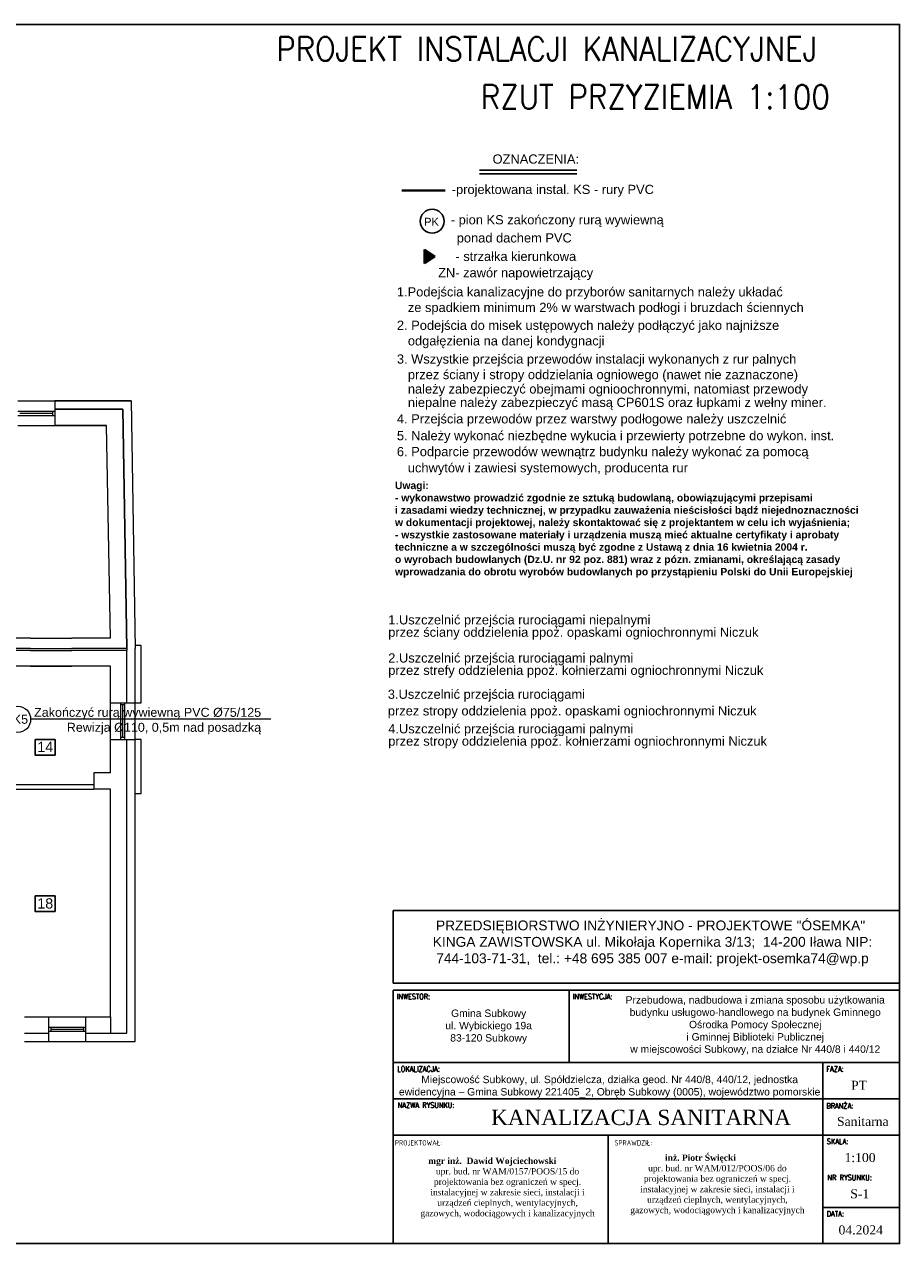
# Model space of a CAD drawing. Extents: x 280060 to 689961, y 120405 to 160329.
# Tile 54 of 85: x 659983 to 662117, y 157359 to 160329. Entities that reach past the tile are written whole.
import ezdxf

# ---------------------------------------------------------------- set-up
doc = ezdxf.new("R2010")
doc.units = 0
doc.header["$MEASUREMENT"] = 0
for name, color, linetype, lineweight in [('KAM-pro Biała Zarys', 7, 'CONTINUOUS', 9), ('KAM-pro Linia K.S Wewnętrznej', 36, 'CONTINUOUS', 40), ('KAM-pro Opis K.S. Wewnętrzny', 16, 'CONTINUOUS', 13), ('KAM-pro Opis Sanitarny', 7, 'CONTINUOUS', 18), ('KAM-pro Podkład Sanitarny', 253, 'CONTINUOUS', 25)]:
    doc.layers.add(name, color=color, linetype=linetype, lineweight=lineweight)
doc.styles.add('ARIAL', font='arial.ttf')
doc.styles.add('damian', font='arial.ttf')
doc.styles.add('GRUBA', font='times.ttf')
doc.styles.add('KomProjekt', font='arial.ttf')
doc.styles.add('moj', font='romans.shx', dxfattribs={"width": 0.9, "height": 10})
doc.styles.add('Tabelka', font='times.ttf', dxfattribs={"width": 0.8})

msp = doc.modelspace()

# ---------------------------------------------------------------- hatches: boundary and pattern name
at = {"layer": 'KAM-pro Linia K.S Wewnętrznej', "ltscale": 0.1, "true_color": 0x804000}
msp.add_hatch(color=36, dxfattribs=at).paths.add_polyline_path([(660983.5, 159763.2), (660958.6, 159780), (660958.6, 159763.2), (660958.6, 159746.4)])

# ---------------------------------------------------------------- linework, layer by layer
at = {"layer": 'KAM-pro Biała Zarys', "lineweight": 30}
for p, q in [((662116.5, 158169.9), (660882.1, 158169.9)), ((660882.1, 158169.9), (660882.1, 157993.6)), ((662116.5, 158169.9), (662116.5, 157993.6)), ((660882.1, 157993.6), (662116.5, 157993.6)), ((662116.5, 157976), (660882.1, 157976)), ((660882.1, 157976), (660882.1, 157358.8)), ((662116.5, 157358.8), (662116.5, 157976)), ((660882.1, 157358.8), (662116.5, 157358.8))]:
    msp.add_line(p, q, dxfattribs=at)
at = {"layer": 'KAM-pro Biała Zarys', "lineweight": 25}
for p, q in [((661310.7, 157976), (661310.7, 157799.6)), ((660882.1, 157799.6), (662116.5, 157799.6)), ((661929.3, 157358.8), (661929.3, 157799.6)), ((660882.1, 157711.5), (662116.5, 157711.5)), ((660882.1, 157623.3), (661929.3, 157623.3)), ((661405.7, 157623.3), (661405.7, 157358.8)), ((661929.3, 157623.3), (662116.5, 157623.3)), ((661929.3, 157446.9), (662116.5, 157446.9))]:
    msp.add_line(p, q, dxfattribs=at)
for points in [[(655816.5, 160328.8), (662116.5, 160328.8), (662116.5, 157358.8), (655816.5, 157358.8)], [(660008.8, 158586.9), (660057.9, 158586.9), (660057.9, 158548.9), (660008.8, 158548.9)], [(660008.8, 158205.8), (660057.9, 158205.8), (660057.9, 158167.8), (660008.8, 158167.8)]]:
    msp.add_lwpolyline(points, close=True, dxfattribs=at)
at = {"layer": 'KAM-pro Linia K.S Wewnętrznej', "color": 36, "ltscale": 0.1, "true_color": 0x804000}
for p, q in [((661008.3, 159924.1), (660902.9, 159924.1)), ((660958.6, 159780), (660958.6, 159763.2)), ((660983.5, 159763.2), (660958.6, 159780)), ((660958.6, 159746.4), (660958.6, 159763.2)), ((660983.5, 159763.2), (660958.6, 159746.4))]:
    msp.add_line(p, q, dxfattribs=at)
at = {"layer": 'KAM-pro Opis K.S. Wewnętrzny', "color": 32}
msp.add_line((660583.9, 158635.9), (659998.2, 158635.9), dxfattribs=at)
msp.add_circle((659966, 158635.9), 32.2, dxfattribs=at)
at = {"layer": 'KAM-pro Opis Sanitarny', "lineweight": 25}
for p, q in [((661329.9, 159973.4), (661092.1, 159973.4)), ((661329.9, 159964.8), (661092.1, 159964.8))]:
    msp.add_line(p, q, dxfattribs=at)
msp.add_circle((660977, 159849.2), 29.2, dxfattribs=at)
at = {"layer": 'KAM-pro Podkład Sanitarny', "lineweight": 20, "ltscale": 13}
for p, q in [((659966.9, 159411.4), (660056.9, 159411.4)), ((660242.9, 159411.4), (660056.9, 159411.4)), ((660056.9, 159411.4), (660242.9, 159411.4)), ((660056.9, 159411.4), (660056.9, 159351.4)), ((660242.9, 159411.4), (660252.9, 158808.4)), ((659966.9, 159386.4), (660056.9, 159386.4)), ((659966.9, 159376.4), (660056.9, 159376.4)), ((659971.9, 159381.4), (660051.9, 159381.4)), ((660051.9, 159376.4), (660051.9, 159386.4)), ((660222.9, 159391.4), (660056.9, 159391.4)), ((660056.9, 159391.4), (660222.9, 159391.4)), ((660232.9, 158808.4), (660222.9, 159391.4)), ((660222.9, 159391.4), (660232.9, 158808.4)), ((659966.9, 159351.4), (660056.9, 159351.4)), ((660182.9, 159351.4), (660056.9, 159351.4)), ((660056.9, 159351.4), (660182.9, 159351.4)), ((660192.9, 158833.4), (660182.9, 159351.4)), ((659997.9, 158833.4), (659659.9, 158833.4)), ((659997.9, 158808.4), (659659.9, 158808.4)), ((659997.9, 158833.4), (660098.9, 158833.4)), ((659997.9, 158808.4), (660098.9, 158808.4)), ((660192.9, 158833.4), (660098.9, 158833.4)), ((660192.9, 158833.4), (660098.9, 158833.4)), ((660232.9, 158808.4), (660098.9, 158808.4)), ((660232.9, 158808.4), (660232.9, 158803.4)), ((660267.9, 158815.4), (660252.9, 158815.4)), ((660252.9, 158676.4), (660252.9, 158808.4)), ((660267.9, 158676.4), (660267.7, 158815.4)), ((659997.9, 158803.4), (659659.9, 158803.4)), ((659997.9, 158803.4), (660098.9, 158803.4)), ((660232.9, 158803.4), (660098.9, 158803.4)), ((660232.9, 158676.4), (660232.9, 158803.4)), ((659997.9, 158765.4), (659659.9, 158765.4)), ((660192.9, 158765.4), (659754.9, 158765.4)), ((659997.9, 158765.4), (660098.9, 158765.4)), ((660192.9, 158765.4), (660098.9, 158765.4)), ((660192.9, 158676.4), (660192.9, 158765.4)), ((660192.9, 158676.4), (660252.9, 158676.4)), ((660192.9, 158586.4), (660192.9, 158676.4)), ((660192.9, 158586.4), (660192.9, 158676.4)), ((660217.9, 158586.4), (660217.9, 158676.4)), ((660227.9, 158671.4), (660217.9, 158671.4)), ((660222.9, 158591.4), (660222.9, 158671.4)), ((660227.9, 158586.4), (660227.9, 158676.4)), ((660252.9, 158586.4), (660252.9, 158676.4)), ((660252.9, 158586.4), (660252.9, 158676.4)), ((660252.9, 158676.4), (660267.9, 158676.4)), ((660192.9, 158505.4), (660192.9, 158586.4)), ((660192.9, 158586.4), (660252.9, 158586.4)), ((660227.9, 158591.4), (660217.9, 158591.4)), ((660227.9, 158586.4), (660227.9, 158591.4)), ((660232.9, 157871.4), (660232.9, 158586.4)), ((660252.9, 157851.4), (660252.9, 158586.4)), ((660267.9, 158586.4), (660252.9, 158586.4)), ((660267.9, 158455.4), (660267.9, 158586.4)), ((660192.9, 158505.4), (660151.9, 158505.4)), ((660151.9, 158505.4), (660151.9, 158465.4)), ((659867.9, 158477.4), (660151.9, 158477.4)), ((659892.9, 158465.4), (660151.9, 158465.4)), ((660192.9, 158465.4), (660151.9, 158465.4)), ((660192.9, 157911.4), (660192.9, 158465.4)), ((660192.9, 157911.4), (660192.9, 158465.4)), ((660252.9, 158455.4), (660267.9, 158455.4)), ((659982.9, 157911.4), (660042.9, 157911.4)), ((660042.9, 157851.4), (660042.9, 157911.4)), ((660042.9, 157911.4), (660132.9, 157911.4)), ((660042.9, 157886.4), (660132.9, 157886.4)), ((660047.9, 157876.4), (660047.9, 157886.4)), ((660127.9, 157876.4), (660127.9, 157886.4)), ((660132.9, 157911.4), (660192.9, 157911.4)), ((660132.9, 157851.4), (660132.9, 157911.4)), ((660192.9, 157911.4), (660192.9, 157871.4)), ((659982.9, 157871.4), (660042.9, 157871.4)), ((660042.9, 157876.4), (660132.9, 157876.4)), ((660042.9, 157876.4), (660047.9, 157876.4)), ((660047.9, 157881.4), (660127.9, 157881.4)), ((660132.9, 157871.4), (660192.9, 157871.4)), ((660192.9, 157871.4), (660232.9, 157871.4)), ((659982.9, 157851.4), (660042.9, 157851.4)), ((660042.9, 157851.4), (660132.9, 157851.4)), ((660132.9, 157851.4), (660252.9, 157851.4))]:
    msp.add_line(p, q, dxfattribs=at)

# ---------------------------------------------------------------- texts
at = {"layer": 'KAM-pro Biała Zarys', "lineweight": 20, "style": 'GRUBA'}
msp.add_text('KANALIZACJA SANITARNA', height=37.305, dxfattribs=at).set_placement((661120.8, 157647.6))
at = {"layer": 'KAM-pro Biała Zarys', "lineweight": 25}
for s, insert, char_height, width, attachment_point, style in [('14', (660014.3, 158581.2), 25, 31.17, 1, 'ARIAL'), ('18', (660014.3, 158200), 25, 31.17, 1, 'ARIAL'), ('PRZEDSIĘBIORSTWO INŻYNIERYJNO - PROJEKTOWE "ÓSEMKA"  KINGA ZAWISTOWSKA ul. Mikołaja Kopernika 3/13;  14-200 Iława NIP: 744-103-71-31,  tel.: +48 695 385 007 e-mail: projekt-osemka74@wp.p', (661514, 158090.2), 24, 1112.605, 5, 'KomProjekt'), ('\\pt198.39;{\\Fromans|c238;INWESTOR:}', (660931.4, 157960.5), 13.226, 80.865, 5, 'Tabelka'), ('\\pt198.39;{\\Fromans|c238;INWESTYCJA:}', (661368.1, 157960.5), 13.226, 97.183, 5, 'Tabelka'), ('\\A1;Przebudowa, nadbudowa i zmiana sposobu użytkowania budynku usługowo-handlowego na budynek Gminnego Ośrodka Pomocy Społecznej ^Ji Gminnej Biblioteki Publicznej \\Pw miejscowości Subkowy, na działce Nr 440/8 i 440/12', (661764.5, 157889.8), 18, 693.049, 5, 'KomProjekt'), ('Gmina Subkowy\\Pul. Wybickiego 19a\\P83-120 Subkowy', (661114.7, 157887.3), 18, 357.226, 5, 'KomProjekt'), ('\\pt198.39;{\\Fromans|c238;LOKALIZACJA:}', (660943.8, 157784.2), 13.226, 105.801, 5, 'Tabelka'), ('Miejscowość Subkowy, ul. Spółdzielcza, działka geod. Nr 440/8, 440/12, jednostka ewidencyjna – Gmina Subkowy 221405_2, Obręb Subkowy (0005), województwo pomorskie', (661409.6, 157740.9), 18, 1052.831, 5, 'KomProjekt'), ('\\pt198.39;{\\Fromans|c238;FAZA:}', (661958.9, 157784.2), 13.226, 41.576, 5, 'Tabelka'), ('\\pt330.64;{\\W1;PT}', (662017.5, 157744.5), 22.043, 76.108, 5, 'Tabelka'), ('\\pt198.39;{\\Fromans|c238;NAZWA RYSUNKU:}', (660962.2, 157696), 13.226, 142.635, 5, 'Tabelka'), ('\\pt112.5;{\\Fromans|c238;BRANŻA:}', (661970.8, 157694.4), 13.226, 65.349, 5, 'Tabelka'), ('\\pt330.64;{\\W1;Sanitarna}', (662026.7, 157656.3), 22.043, 105.552, 5, 'Tabelka'), ('\\pt198.39;{\\Fromans|c238;PROJEKTOWAŁ:}', (660943.6, 157604.3), 13.226, 105.326, 5, 'Tabelka'), ('\\pi-82.57;{\\fTimes New Roman|b1|i0|c238|p18;inż. Piotr Święcki\\fTimes New Roman|b0|i0|c238|p18;\\P\\pi0;upr. bud. nr WAM/012/POOS/06 do \\Pprojektowania bez ograniczeń w specj. \\Pinstalacyjnej w zakresie sieci, instalacji i \\Purządzeń cieplnych, wentylacyjnych, \\Pgazowych, wodociągowych i kanalizacyjnych}', (661672.3, 157501.8), 15.3, 421.876, 5, 'KomProjekt'), ('\\pt198.39;{\\Fromans|c238;SPRAWDZIŁ:}', (661467.2, 157604.3), 13.226, 105.326, 5, 'Tabelka'), ('\\pt198.39;{\\Fromans|c238;SKALA:}', (661965.1, 157607.8), 13.226, 53.958, 5, 'Tabelka'), ('\\pi-74.314;{\\fTimes New Roman|b1|i0|c238|p18;mgr inż.  Dawid Wojciechowski\\fTimes New Roman|b0|i0|c238|p18;\\P\\pi0;upr. bud. nr WAM/0157/POOS/15 do \\Pprojektowania bez ograniczeń w specj. \\Pinstalacyjnej w zakresie sieci, instalacji i \\Purządzeń cieplnych, wentylacyjnych, \\Pgazowych, wodociągowych i kanalizacyjnych}', (661160.7, 157494.2), 15.3, 421.876, 5, 'KomProjekt'), ('\\pt330.64;{\\W1;1:100}', (662020, 157568.2), 22.043, 89.072, 5, 'Tabelka'), ('\\pt198.39;{\\Fromans|c238;NR RYSUNKU:}', (661994.6, 157519.7), 13.226, 112.882, 5, 'Tabelka'), ('\\pt330.64;{\\W1;S-1}', (662019.2, 157480), 22.043, 89.072, 5, 'Tabelka'), ('\\pt198.39;{\\Fromans|c238;DATA:}', (661959.8, 157431.5), 13.226, 43.36, 5, 'Tabelka'), ('\\pt330.64;{\\W1;04.2024}', (662021.7, 157391.8), 22.043, 137.586, 5, 'Tabelka')]:
    msp.add_mtext(s, dxfattribs=dict(at, insert=insert, char_height=char_height, width=width, attachment_point=attachment_point, style=style))
at = {"layer": 'KAM-pro Opis K.S. Wewnętrzny', "color": 32, "style": 'moj', "width": 0.9}
for s, p in [('PROJEKT INSTALACJI KANALIZACYJNEJ', (660597.2, 160239.9)), ('RZUT PRZYZIEMIA 1:100', (661095.8, 160123))]:
    msp.add_text(s, height=58.343, dxfattribs=at).set_placement(p)
at = {"layer": 'KAM-pro Opis K.S. Wewnętrzny', "color": 32, "char_height": 21.87, "attachment_point": 6, "style": 'ARIAL'}
for s, insert, width in [('Zakończyć rurą wywiewną PVC %%C75/125\\PRewizja %%C110, 0,5m nad posadzką', (660560.1, 158631.4), 564.975), ('PK5', (659992, 158635.9), 57.094)]:
    msp.add_mtext(s, dxfattribs=dict(at, insert=insert, width=width))
at = {"layer": 'KAM-pro Opis Sanitarny', "lineweight": 25, "style": 'damian'}
for s, height, p in [('OZNACZENIA:', 22.436, (661124.3, 159989.5)), ('-projektowana instal. KS - rury PVC', 22.436, (661024.7, 159915.5)), ('PK ', 19.26, (660957.4, 159838.3)), ('- pion KS zakończony rurą wywiewną', 22.436, (661022.4, 159841.6)), ('ponad dachem PVC ', 22.436, (661036.9, 159797.5)), ('- strzałka kierunkowa', 22.436, (661033.7, 159752.4)), ('ZN- zawór napowietrzający', 22.436, (660991.5, 159712.6)), ('1.Podejścia kanalizacyjne do przyborów sanitarnych należy układać', 22.436, (660891, 159666)), ('ze spadkiem minimum 2%%% w warstwach podłogi i bruzdach ściennych', 22.436, (660917.7, 159628.1)), ('2. Podejścia do misek ustępowych należy podłączyć jako najniższe ', 22.436, (660891, 159584.6)), ('odgałęzienia na danej kondygnacji', 22.436, (660917.7, 159546.7)), ('3. Wszystkie przejścia przewodów instalacji wykonanych z rur palnych', 22.436, (660891, 159502.4)), ('przez ściany i stropy oddzielania ogniowego (nawet nie zaznaczone)', 22.436, (660917.7, 159464.5)), ('należy zabezpieczyć obejmami ognioochronnymi, natomiast przewody', 22.436, (660917.7, 159429.5)), ('niepalne należy zabezpieczyć masą CP601S oraz łupkami z wełny miner.', 22.436, (660917.7, 159396.8)), ('4. Przejścia przewodów przez warstwy podłogowe należy uszczelnić', 22.436, (660891, 159356.7)), ('5. Należy wykonać niezbędne wykucia i przewierty potrzebne do wykon. inst.', 22.436, (660891, 159315.8)), ('6. Podparcie przewodów wewnątrz budynku należy wykonać za pomocą', 22.436, (660891, 159276.9)), ('uchwytów i zawiesi systemowych, producenta rur', 22.436, (660917.7, 159237.5)), ('1.Uszczelnić przejścia rurociągami niepalnymi ', 22.436, (660869.9, 158867.1)), ('przez ściany oddzielenia ppoż. opaskami ogniochronnymi Niczuk', 22.436, (660869.9, 158837)), ('2.Uszczelnić przejścia rurociągami palnymi', 22.436, (660869.9, 158774.3)), ('przez strefy oddzielenia ppoż. kołnierzami ogniochronnymi Niczuk', 22.436, (660869.9, 158744.2)), ('3.Uszczelnić przejścia rurociągami ', 22.436, (660868.9, 158685.9)), ('przez stropy oddzielenia ppoż. opaskami ogniochronnymi Niczuk', 22.436, (660868.9, 158645.4)), ('4.Uszczelnić przejścia rurociągami palnymi', 22.436, (660869.9, 158601.7)), ('przez stropy oddzielenia ppoż. kołnierzami ogniochronnymi Niczuk', 22.436, (660869.9, 158571.7))]:
    msp.add_text(s, height=height, rotation=360, dxfattribs=at).set_placement(p)
at = {"layer": 'KAM-pro Opis Sanitarny', "lineweight": 25, "insert": (660886.4, 159214.6), "char_height": 39.263, "width": 1240.855, "attachment_point": 1, "rotation": 360, "style": 'damian'}
msp.add_mtext('{\\fArial|b1|i0|c238|p34;\\H0.4583x;Uwagi:\\P- wykonawstwo prowadzić zgodnie ze sztuką budowlaną, obowiązującymi przepisami\\Pi zasadami wiedzy technicznej, w przypadku zauważenia nieścisłości bądź niejednoznaczności\\Pw dokumentacji projektowej, należy skontaktować się z projektantem w celu ich wyjaśnienia;\\P- wszystkie zastosowane materiały i urządzenia muszą mieć aktualne certyfikaty i aprobaty \\Ptechniczne a w szczególności muszą być zgodne z Ustawą z dnia 16 kwietnia 2004 r. \\Po wyrobach budowlanych (Dz.U. nr 92 poz. 881) wraz z pózn. zmianami, określającą zasady\\Pwprowadzania do obrotu wyrobów budowlanych po przystąpieniu Polski do Unii Europejskiej}', dxfattribs=at)

doc.saveas('drawing.dxf')
